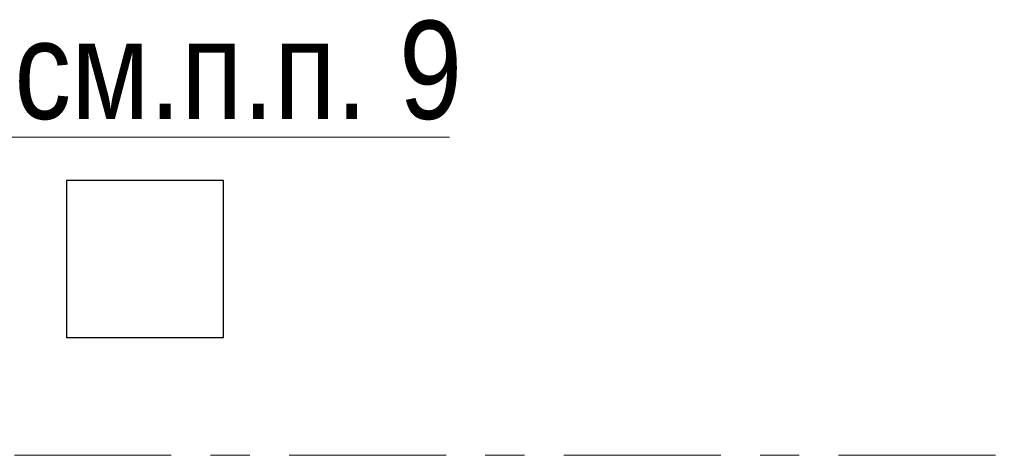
# Model space of a CAD drawing. Header units: metres. Extents: x -38 to 93, y -15 to 21.
# Tile 21 of 195: x 13.48 to 15.99, y 9 to 10.11. Entities that reach past the tile are written whole.
import ezdxf

# ---------------------------------------------------------------- set-up
doc = ezdxf.new("R2010")
doc.units = ezdxf.units.M
doc.linetypes.add('______11', pattern=[0.5, 0.4, -0.05, 0, -0.05])
doc.linetypes.add('______5', pattern=[1.1, 0.8, -0.1, 0.1, -0.1])
for name, color, linetype, lineweight in [('XR$2$Осевая линия (1)', 7, '______5', 13), ('XR$4$Общий слой (1)_1', 7, 'Continuous', 13), ('XR$4$Перекрытие (1)', 7, 'Continuous', 35), ('XR$4$Фундамент (1)_1', 7, 'Continuous', 35)]:
    doc.layers.add(name, color=color, linetype=linetype, lineweight=lineweight)
doc.styles.add('ARIAL', font='arial.ttf')

msp = doc.modelspace()

# ---------------------------------------------------------------- linework, layer by layer
at = {"layer": 'XR$2$Осевая линия (1)', "color": 253, "linetype": '______11', "lineweight": 13, "true_color": 0xa0a0a0, "transparency": 33554687}
msp.add_line((-2.63, 9), (62.6, 9), dxfattribs=at)
at = {"layer": 'XR$4$Общий слой (1)_1', "color": 7, "linetype": 'Continuous', "lineweight": 13, "transparency": 33554687}
msp.add_lwpolyline([(13.2602, 9.6406), (13.4388, 9.8099), (14.5788, 9.8099)], dxfattribs=at)
at = {"layer": 'XR$4$Перекрытие (1)', "color": 7, "linetype": 'Continuous', "lineweight": 25, "transparency": 33554687}
for p, q in [((13.6026, 9.7002), (13.6026, 9.3002)), ((14.0026, 9.7002), (13.6026, 9.7002)), ((14.0026, 9.3002), (14.0026, 9.7002)), ((13.6026, 9.3002), (14.0026, 9.3002))]:
    msp.add_line(p, q, dxfattribs=at)

# ---------------------------------------------------------------- texts
at = {"layer": 'XR$4$Фундамент (1)_1', "color": 7, "linetype": 'Continuous', "lineweight": 13, "transparency": 33554687, "insert": (13.4699, 9.9799), "char_height": 0.25, "width": 1.482417, "attachment_point": 4, "style": 'ARIAL'}
msp.add_mtext('\\W0.83;см.п.п. 9', dxfattribs=at)

doc.saveas('drawing.dxf')
